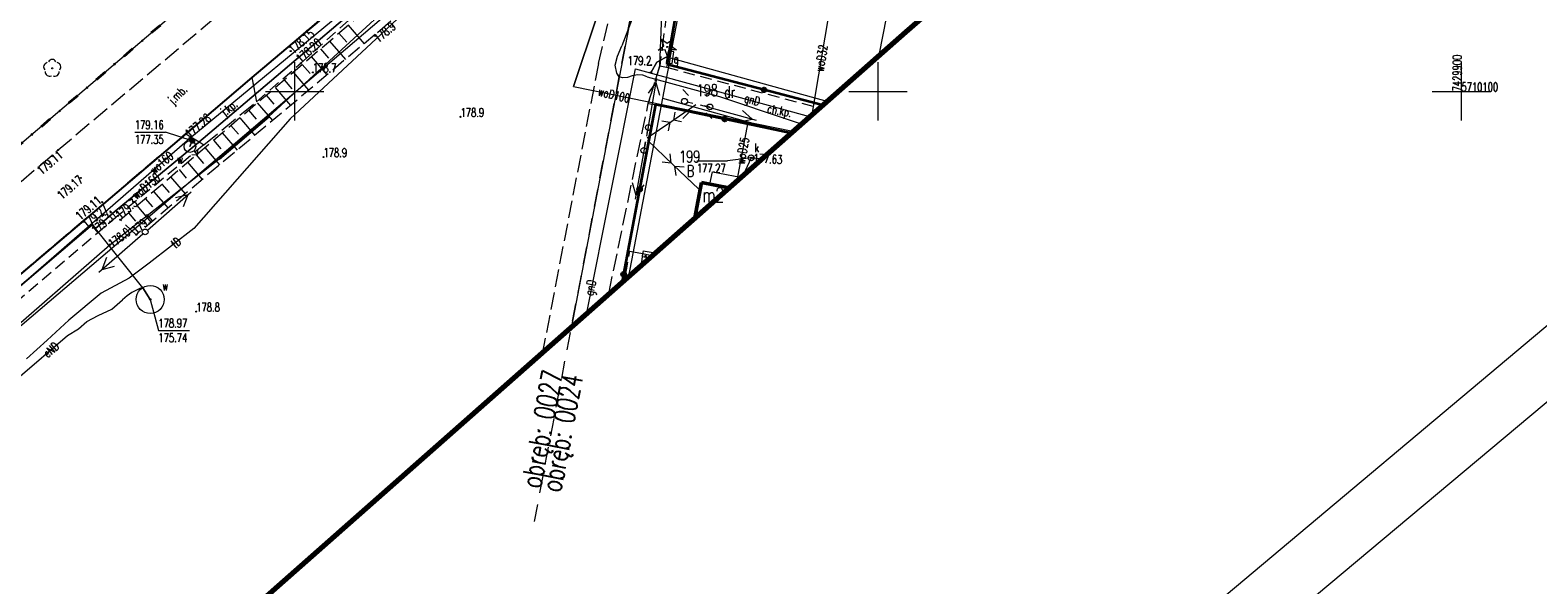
# Model space of a CAD drawing. Header units: metres. Extents: x 7429064 to 7429988, y 5709479 to 5710302.
# Tile 28 of 38: x 7429777 to 7429907, y 5710058 to 5710105. Entities that reach past the tile are written whole.
import ezdxf
from ezdxf.enums import TextEntityAlignment as Align

# ---------------------------------------------------------------- set-up
doc = ezdxf.new("R2010")
doc.units = ezdxf.units.M
doc.header["$MEASUREMENT"] = 0
for name, pattern in [('1', [0]), ('12', [3, 1, -1, 0, -1]), ('3_1', [0]), ('3_14', [1, -1]), ('3_BUBZ02', [1.75, 1.25, -0.5]), ('3_BUBZ02G', [1.75, 1.25, -0.5]), ('3_KTCR02', [1.5, 1, -0.5]), ('3_KTJZ01', [2, 1.5, -0.5]), ('3_KTKR01', [0]), ('3_PTTU', [1.5, 1, -0.5]), ('4', [2.5, 1.5, -1]), ('5_EGBB01', [0]), ('5_EGBS10', [0]), ('5_EGBS10G', [0]), ('5_EGBW14', [0]), ('7_1', [0]), ('7_14', [1, -1]), ('7_SUOP03_07', [0]), ('7_SUOP03_17', [0]), ('7_SUPE_01', [0]), ('7_SUPG_01', [0]), ('7_SUPK_01', [0]), ('7_SUPT_01', [0]), ('7_SUPW_01', [0]), ('7_SUSM03_02', [0]), ('7_SUUS15_18', [0])]:
    doc.linetypes.add(name, pattern=pattern)
doc.layers.get('0').update_dxf_attribs({"color": 250, "linetype": 'CONTINUOUS', "lineweight": 100})
for name, color, linetype, lineweight in [('arkusz', 250, 'CONTINUOUS', 18), ('BUBZ_L_1', 7, '3_BUBZ02', 18), ('BUIB_L_1', 7, 'CONTINUOUS', 18), ('DZIALKA_L_0', 96, '1', 18), ('DZIALKA_T_0', 96, 'CONTINUOUS', 18), ('EGBB_E_T_0', 7, 'CONTINUOUS', 25), ('EGBB_L_1', 7, '5_EGBB01', 50), ('EGBE_L_3', 7, '5_EGBS10', 18), ('EGBE_L_6', 7, '5_EGBW14', 18), ('GMINA_L_0', 7, '12', 35), ('KRZYZE_L_0', 7, '1', 18), ('KRZYZE_T_0', 7, 'CONTINUOUS', 18), ('KTCR_E_T_1', 7, 'CONTINUOUS', 15), ('KTCR_L_1', 7, '3_KTCR02', 18), ('KTJZ_E_T_0', 7, 'CONTINUOUS', 15), ('KTJZ_L_0', 7, '3_KTJZ01', 18), ('KTKR_L_0', 7, '3_KTKR01', 25), ('KTOK_L_4', 7, 'CONTINUOUS', 35), ('OBOP_T_0', 96, 'CONTINUOUS', 18), ('OBOP_T_1_a', 96, 'CONTINUOUS', 18), ('OBREB_L_0', 7, '4', 18), ('OBREB_T_0', 7, 'CONTINUOUS', 18), ('PTTU_L_2', 7, '3_PTTU', 18), ('RTPW_T_0', 7, 'CONTINUOUS', 15), ('RTPW_T_1', 7, 'CONTINUOUS', 15), ('SUOT_L_1', 30, '7_SUOP03_17', 35), ('SUPE_E_T_3', 1, 'CONTINUOUS', 15), ('SUPE_L_2', 1, '7_SUPE_01', 18), ('SUPE_L_3', 1, '7_SUPE_01', 18), ('SUPG_E_T_3', 7, 'CONTINUOUS', 15), ('SUPG_L_3', 52, '7_SUPG_01', 18), ('SUPK_L_4', 34, '7_SUPK_01', 18), ('SUPT_E_T_0', 30, 'CONTINUOUS', 15), ('SUPT_L_0', 30, '7_SUPT_01', 18), ('SUPW_E_T_0', 5, 'CONTINUOUS', 15), ('SUPW_L_0', 5, '7_SUPW_01', 18), ('SUSM_L_4', 7, 'CONTINUOUS', 18), ('SUSM_T_0', 7, 'CONTINUOUS', 18), ('SUSM_T_3', 7, 'CONTINUOUS', 18), ('SUTG_T_0', 52, 'CONTINUOUS', 18), ('SUTK_T_0', 7, 'CONTINUOUS', 18), ('SUTT_T_0', 30, 'CONTINUOUS', 18), ('SUTW_T_0', 5, 'CONTINUOUS', 18), ('SUUG_E_T_1', 7, 'CONTINUOUS', 15), ('SUUG_T_1', 7, 'CONTINUOUS', 18), ('SUUK_E_T_9', 34, 'CONTINUOUS', 15), ('SUUK_T_2', 34, 'CONTINUOUS', 18), ('SUUW_E_T_10', 5, 'CONTINUOUS', 15), ('SUUW_E_T_5', 7, 'CONTINUOUS', 15), ('SUUW_L_3', 5, '7_1', 18), ('SUUW_T_0', 7, 'CONTINUOUS', 18), ('SUUW_T_7', 7, 'CONTINUOUS', 18), ('UZYTKI_T_0', 96, 'CONTINUOUS', 18), ('zakres', 2, 'CONTINUOUS', 70)]:
    doc.layers.add(name, color=color, linetype=linetype, lineweight=lineweight)
doc.styles.get("Standard").update_dxf_attribs({"font": 'Simplex.SHX', "width": 0.75})

# ---------------------------------------------------------------- blocks, each defined once
blk = doc.blocks.new('3_OBOP01_01')
at = {"linetype": 'Continuous'}
for p, q in [((-0.78225, -0.26495), (-0.3012, 0.09375)), ((-0.3012, 0.09375), (-0.4937, 0.6621)), ((-0.4937, 0.6621), (-0.0039, 0.31545)), ((-0.0039, 0.31545), (0.4771, 0.67415)), ((0.4771, 0.67415), (0.2988, 0.1012)), ((0.2988, 0.1012), (0.7886, -0.24545)), ((-0.18225, -0.2575), (-0.78225, -0.26495)), ((0.01025, -0.82585), (-0.18225, -0.2575)), ((0.1886, -0.2529), (0.01025, -0.82585)), ((0.7886, -0.24545), (0.1886, -0.2529))]:
    blk.add_line(p, q, dxfattribs=at)
blk.add_circle((0, 0), 0.045, dxfattribs=at)
blk = doc.blocks.new('3_RTPW01')
at = {"linetype": 'Continuous'}
blk.add_circle((0, 0), 0.045, dxfattribs=at)
blk = doc.blocks.new('3_RTPW02')
at = {"linetype": 'Continuous'}
blk.add_circle((0, 0), 0.045, dxfattribs=at)
blk = doc.blocks.new('4_OBOP02_01')
at = {"linetype": 'Continuous'}
blk.add_circle((0, 0), 0.045, dxfattribs=at)
for centre, start, end in [((-0.36, 0.12), 102.1445, 221.86), ((0, 0.38), 30.1401, 149.8599), ((0.36, 0.12), 318.14, 77.8555), ((-0.22, -0.3), 174.1482, 293.8542), ((0.22, -0.3), 246.1458, 5.8518)]:
    blk.add_arc(centre, 0.375, start, end, dxfattribs=at)
blk = doc.blocks.new('5_EGBW14_W')
at = {"linetype": 'Continuous'}
for radius in [0.055, 0.06, 0.05, 0.035, 0.04, 0.045, 0.03, 0.025, 0.015, 0.02, 0.01, 0.005]:
    blk.add_circle((0, 0), radius, dxfattribs=at)
blk = doc.blocks.new('7_SUSM01_01')
at = {"linetype": 'Continuous'}
for p, q in [((-0.74, 0.74), (-1.24, 1.24)), ((0.74, 0.74), (1.24, 1.24)), ((-0.74, -0.74), (-1.24, -1.24)), ((0.74, -0.74), (1.24, -1.24))]:
    blk.add_line(p, q, dxfattribs=at)
blk = doc.blocks.new('7_SUSM04_01')
at = {"linetype": 'Continuous'}
blk.add_circle((0, 0), 0.25, dxfattribs=at)
blk = doc.blocks.new('7_SUPS01_04')
at = {"linetype": 'Continuous'}
blk.add_circle((0, 0), 0.0625, dxfattribs=at)
blk = doc.blocks.new('7_SUPS01_05')
at = {"linetype": 'Continuous'}
blk.add_circle((0, 0), 0.0625, dxfattribs=at)
blk = doc.blocks.new('7_SUPS01_07')
at = {"linetype": 'Continuous'}
blk.add_circle((0, 0), 0.0625, dxfattribs=at)
blk = doc.blocks.new('7_SUPS01_08')
at = {"linetype": 'Continuous'}
blk.add_circle((0, 0), 0.0625, dxfattribs=at)
blk = doc.blocks.new('7_SUUS20_01')
at = {"linetype": 'Continuous'}
for p, q in [((0.5, 0.25), (-0.5, 0.25)), ((-0.5, 0.25), (-0.5, -0.25)), ((0.5, -0.25), (0.5, 0.25)), ((-0.5, -0.25), (0.5, -0.25))]:
    blk.add_line(p, q, dxfattribs=at)
blk = doc.blocks.new('7_SUUS15_05')
at = {"linetype": 'Continuous'}
blk.add_circle((0, 0), 0.25, dxfattribs=at)
blk = doc.blocks.new('7_SUUS02')
at = {"linetype": 'Continuous'}
for p, q in [((0, 1), (-0.35355, 0.64645)), ((0, 1), (0.35355, 0.64645)), ((0, 0.5), (0, 1))]:
    blk.add_line(p, q, dxfattribs=at)
blk.add_circle((0, 0), 0.5, dxfattribs=at)
blk = doc.blocks.new('7_SUUS25')
at = {"linetype": 'Continuous'}
for radius in [0.2, 0.175, 0.15, 0.125, 0.1, 0.075, 0.05, 0.025, 0.00715]:
    blk.add_circle((0, 0), radius, dxfattribs=at)

msp = doc.modelspace()

# ---------------------------------------------------------------- linework, layer by layer
at = {"layer": 'arkusz', "linetype": 'Continuous'}
for p, q in [((7429988.34, 5710141.34), (7429199.32, 5709479.27)), ((7429981.3, 5710141.96), (7429199.93, 5709486.32))]:
    msp.add_line(p, q, dxfattribs=at)
at = {"layer": 'BUBZ_L_1', "linetype": '3_BUBZ02G'}
msp.add_line((7429785.04, 5710088.99), (7429807.25, 5710107.96), dxfattribs=at)
at = {"layer": 'BUBZ_L_1', "linetype": '3_BUBZ02'}
for p, q in [((7429808.24, 5710106.01), (7429786.42, 5710087.71)), ((7429786.42, 5710087.71), (7429785.04, 5710088.99))]:
    msp.add_line(p, q, dxfattribs=at)
at = {"layer": 'BUBZ_L_1', "linetype": '3_1'}
for p, q in [((7429803.78, 5710105), (7429804.46, 5710104.21)), ((7429804.58, 5710105.68), (7429805.94, 5710104.08)), ((7429802.21, 5710103.65), (7429802.88, 5710102.86)), ((7429802.99, 5710104.32), (7429804.34, 5710102.74)), ((7429800.64, 5710102.32), (7429801.31, 5710101.54)), ((7429801.42, 5710102.98), (7429802.76, 5710101.42)), ((7429799.09, 5710100.99), (7429799.75, 5710100.22)), ((7429799.87, 5710101.65), (7429801.19, 5710100.1)), ((7429798.32, 5710100.33), (7429799.64, 5710098.8)), ((7429796.79, 5710099.03), (7429798.1, 5710097.5)), ((7429797.56, 5710099.68), (7429798.21, 5710098.91)), ((7429795.28, 5710097.73), (7429796.57, 5710096.22)), ((7429796.03, 5710098.38), (7429796.68, 5710097.62)), ((7429793.78, 5710096.45), (7429795.06, 5710094.95)), ((7429794.52, 5710097.09), (7429795.17, 5710096.34)), ((7429791.55, 5710094.55), (7429792.18, 5710093.81)), ((7429792.29, 5710095.18), (7429793.56, 5710093.69)), ((7429793.03, 5710095.81), (7429793.67, 5710095.07)), ((7429790.08, 5710093.29), (7429790.7, 5710092.56)), ((7429790.81, 5710093.92), (7429792.07, 5710092.45)), ((7429788.62, 5710092.05), (7429789.24, 5710091.32)), ((7429789.35, 5710092.67), (7429790.6, 5710091.21)), ((7429787.18, 5710090.82), (7429787.8, 5710090.1)), ((7429787.9, 5710091.43), (7429789.14, 5710089.99)), ((7429785.75, 5710089.6), (7429786.36, 5710088.88)), ((7429786.46, 5710090.21), (7429787.69, 5710088.77))]:
    msp.add_line(p, q, dxfattribs=at)
msp.add_point((7429785.04, 5710088.99), dxfattribs=at)
at = {"layer": 'BUIB_L_1', "linetype": '3_1'}
for p, q in [((7429829.87, 5710086.34), (7429829.77, 5710085.85)), ((7429829.77, 5710085.85), (7429830.4, 5710085.73)), ((7429829.87, 5710086.34), (7429830.88, 5710086.15))]:
    msp.add_line(p, q, dxfattribs=at)
at = {"layer": 'DZIALKA_L_0', "linetype": '1'}
for p, q in [((7429836.45, 5710146.5), (7429660.24, 5709996.55)), ((7429832.18, 5710102.87), (7429838.22, 5710134.56)), ((7429668.8, 5709988.15), (7429832.91, 5710127.96)), ((7429832.91, 5710127.96), (7429823.73, 5710079.84)), ((7429853.9, 5710122.86), (7429850.07, 5710103.1)), ((7429832.18, 5710102.87), (7429831.52, 5710099.43)), ((7429832.18, 5710102.87), (7429845.6, 5710099.15)), ((7429831.52, 5710099.43), (7429828.61, 5710084.15)), ((7429831.52, 5710099.43), (7429842.47, 5710096.39))]:
    msp.add_line(p, q, dxfattribs=at)
at = {"layer": 'EGBB_L_1'}
for p, q in [((7429834.3, 5710089.17), (7429834.87, 5710092.18)), ((7429834.87, 5710092.18), (7429837.21, 5710091.74))]:
    msp.add_line(p, q, dxfattribs=at)
at = {"layer": 'EGBE_L_3', "linetype": '5_EGBS10G'}
for p, q in [((7429835.58, 5710092.05), (7429835.81, 5710093.11)), ((7429837.21, 5710091.74), (7429835.58, 5710092.05)), ((7429835.81, 5710093.11), (7429838.22, 5710092.64))]:
    msp.add_line(p, q, dxfattribs=at)
at = {"layer": 'EGBE_L_6', "linetype": '5_EGBW14'}
for q in [(7429829.69, 5710085.1), (7429830.64, 5710085.94)]:
    msp.add_line((7429829.82, 5710086.1), q, dxfattribs=at)
at = {"layer": 'GMINA_L_0', "linetype": '12'}
msp.add_line((7429660.24, 5709996.55), (7429836.45, 5710146.5), dxfattribs=at)
at = {"layer": 'KRZYZE_L_0', "linetype": '1'}
for p, q in [((7429800, 5710097.5), (7429800, 5710102.5)), ((7429850, 5710097.5), (7429850, 5710102.5)), ((7429900, 5710097.5), (7429900, 5710102.5)), ((7429797.5, 5710100), (7429802.5, 5710100)), ((7429847.5, 5710100), (7429852.5, 5710100)), ((7429897.5, 5710100), (7429902.5, 5710100))]:
    msp.add_line(p, q, dxfattribs=at)
at = {"layer": 'KTCR_L_1', "linetype": '3_KTCR02'}
for p, q in [((7429806.63, 5710109.92), (7429799.23, 5710103.64)), ((7429800.52, 5710102.41), (7429807.64, 5710108.81)), ((7429799.23, 5710103.64), (7429796.33, 5710101.18)), ((7429796.72, 5710099.12), (7429800.52, 5710102.41)), ((7429796.33, 5710101.18), (7429796.72, 5710099.12)), ((7429831.28, 5710102.19), (7429830.3, 5710098.97)), ((7429831.28, 5710102.19), (7429831.86, 5710102.08)), ((7429831.86, 5710102.08), (7429844.95, 5710098.58)), ((7429830.3, 5710098.97), (7429830.93, 5710098.89)), ((7429830.93, 5710098.89), (7429842.51, 5710096.43)), ((7429790.65, 5710096.35), (7429792.21, 5710095.42)), ((7429792.21, 5710095.42), (7429784.83, 5710089.32)), ((7429784.83, 5710089.32), (7429761.9, 5710069.83))]:
    msp.add_line(p, q, dxfattribs=at)
at = {"layer": 'KTCR_L_1', "linetype": '3_14'}
for q in [(7429790.65, 5710096.35), (7429760.82, 5710071.04)]:
    msp.add_line((7429783.6, 5710090.37), q, dxfattribs=at)
at = {"layer": 'KTJZ_L_0', "linetype": '3_KTJZ01'}
for p, q in [((7429835.03, 5710130.75), (7429831.28, 5710102.19)), ((7429826.03, 5710102.4), (7429832.3, 5710128.88)), ((7429779.71, 5710094.98), (7429802.62, 5710114.32)), ((7429806.63, 5710109.92), (7429783.6, 5710090.37)), ((7429826.03, 5710102.4), (7429821.24, 5710077.64)), ((7429796.33, 5710101.18), (7429796.72, 5710099.12)), ((7429830.3, 5710098.97), (7429831.28, 5710102.19)), ((7429792.21, 5710095.42), (7429796.72, 5710099.12)), ((7429826.91, 5710082.65), (7429830.3, 5710098.97)), ((7429790.65, 5710096.35), (7429792.21, 5710095.42)), ((7429756.74, 5710075.42), (7429779.71, 5710094.98)), ((7429783.6, 5710090.37), (7429760.82, 5710071.04)), ((7429828.3, 5710083.87), (7429828.71, 5710086.3)), ((7429828.71, 5710086.3), (7429829.82, 5710086.1)), ((7429829.82, 5710086.1), (7429829.69, 5710085.1))]:
    msp.add_line(p, q, dxfattribs=at)
at = {"layer": 'KTJZ_L_0', "linetype": '3_14'}
for p, q in [((7429831.28, 5710102.19), (7429832.24, 5710124.44)), ((7429790.65, 5710096.35), (7429796.33, 5710101.18))]:
    msp.add_line(p, q, dxfattribs=at)
at = {"layer": 'KTKR_L_0', "linetype": '3_KTKR01'}
for p, q in [((7429806.63, 5710109.92), (7429799.23, 5710103.64)), ((7429799.23, 5710103.64), (7429796.33, 5710101.18)), ((7429796.33, 5710101.18), (7429790.65, 5710096.35)), ((7429790.65, 5710096.35), (7429783.6, 5710090.37)), ((7429783.6, 5710090.37), (7429760.82, 5710071.04))]:
    msp.add_line(p, q, dxfattribs=at)
at = {"layer": 'KTOK_L_4'}
for p, q in [((7429831.92, 5710102.32), (7429833.26, 5710109.96)), ((7429840.23, 5710100.13), (7429831.92, 5710102.32)), ((7429845.23, 5710098.82), (7429840.23, 5710100.13)), ((7429830.93, 5710098.89), (7429829.56, 5710091.6)), ((7429836.86, 5710097.63), (7429830.93, 5710098.89)), ((7429842.51, 5710096.43), (7429836.86, 5710097.63)), ((7429829.56, 5710091.6), (7429828.19, 5710084.32)), ((7429828.19, 5710084.32), (7429828.07, 5710083.67))]:
    msp.add_line(p, q, dxfattribs=at)
for centre in [(7429840.23, 5710100.13), (7429836.86, 5710097.63), (7429829.56, 5710091.6), (7429828.19, 5710084.32)]:
    msp.add_circle(centre, 0.17, dxfattribs=at)
at = {"layer": 'OBREB_L_0', "linetype": '4'}
msp.add_line((7429820.54, 5710063.11), (7429832.91, 5710127.96), dxfattribs=at)
at = {"layer": 'PTTU_L_2', "linetype": '3_PTTU'}
for p, q in [((7429831.92, 5710102.32), (7429831.86, 5710102.08)), ((7429845.23, 5710098.82), (7429831.92, 5710102.32)), ((7429831.86, 5710102.08), (7429844.95, 5710098.58))]:
    msp.add_line(p, q, dxfattribs=at)
at = {"layer": 'SUOT_L_1', "linetype": '7_SUOP03_07'}
msp.add_line((7429793.53, 5710094.22), (7429797.77, 5710097.85), dxfattribs=at)
at = {"layer": 'SUOT_L_1', "linetype": '7_1'}
msp.add_line((7429793.53, 5710094.22), (7429797.77, 5710097.85), dxfattribs=at)
at = {"layer": 'SUPE_L_2', "linetype": '7_SUPE_01'}
for p, q in [((7429828.91, 5710106.23), (7429828.03, 5710103.92)), ((7429827.65, 5710103.03), (7429828.03, 5710103.92)), ((7429827.46, 5710102.25), (7429827.65, 5710103.03)), ((7429827.6, 5710101.55), (7429827.46, 5710102.25)), ((7429827.8, 5710101.25), (7429827.6, 5710101.55)), ((7429828.1, 5710101.16), (7429827.8, 5710101.25)), ((7429828.51, 5710101.18), (7429828.1, 5710101.16)), ((7429828.92, 5710101.34), (7429828.51, 5710101.18)), ((7429829.37, 5710101.43), (7429828.92, 5710101.34)), ((7429829.83, 5710101.39), (7429829.37, 5710101.43)), ((7429830.21, 5710101.26), (7429829.83, 5710101.39)), ((7429830.21, 5710101.26), (7429833.15, 5710100.45)), ((7429833.15, 5710100.45), (7429836.42, 5710099.56)), ((7429836.42, 5710099.56), (7429842.45, 5710097.52)), ((7429842.45, 5710097.52), (7429843.4, 5710097.21))]:
    msp.add_line(p, q, dxfattribs=at)
at = {"layer": 'SUPE_L_3', "linetype": '7_SUPE_01'}
for p, q in [((7429831.01, 5710101.1), (7429830.16, 5710096.17)), ((7429830.95, 5710100.75), (7429830.29, 5710099.85)), ((7429830.95, 5710100.75), (7429831.27, 5710099.68)), ((7429834.39, 5710098.84), (7429832.31, 5710097.42)), ((7429834.74, 5710098.84), (7429839.56, 5710097.53)), ((7429832.31, 5710097.42), (7429830.22, 5710096)), ((7429832.16, 5710097.32), (7429831.46, 5710097.45)), ((7429832.16, 5710097.32), (7429832.02, 5710096.62)), ((7429832.59, 5710098.21), (7429832.45, 5710097.52)), ((7429833.15, 5710097.39), (7429832.45, 5710097.52)), ((7429838.13, 5710097.4), (7429839.22, 5710097.62)), ((7429838.39, 5710098.37), (7429839.22, 5710097.62)), ((7429830.07, 5710095.68), (7429829.17, 5710090.76)), ((7429832.43, 5710093.71), (7429830.23, 5710095.82)), ((7429832.27, 5710093.86), (7429832.18, 5710094.64)), ((7429832.27, 5710093.86), (7429831.49, 5710093.92)), ((7429834.63, 5710091.61), (7429832.43, 5710093.71)), ((7429832.68, 5710092.78), (7429832.58, 5710093.57)), ((7429833.37, 5710093.51), (7429832.58, 5710093.57)), ((7429828.92, 5710092.18), (7429829.24, 5710091.1)), ((7429829.91, 5710092), (7429829.24, 5710091.1)), ((7429787.37, 5710088.11), (7429791.13, 5710091.4)), ((7429789.79, 5710090.89), (7429790.87, 5710091.17)), ((7429790.45, 5710090.14), (7429790.87, 5710091.17)), ((7429783.21, 5710084.51), (7429786.99, 5710087.79)), ((7429783.48, 5710084.74), (7429783.9, 5710085.78)), ((7429783.48, 5710084.74), (7429784.56, 5710085.02)), ((7429784.32, 5710081.33), (7429785.24, 5710082.12)), ((7429782.17, 5710080.27), (7429783.16, 5710080.79)), ((7429783.16, 5710080.79), (7429784.32, 5710081.33)), ((7429776.25, 5710075.4), (7429780.51, 5710079.07)), ((7429780.51, 5710079.07), (7429781.45, 5710079.64)), ((7429781.45, 5710079.64), (7429782.17, 5710080.27))]:
    msp.add_line(p, q, dxfattribs=at)
at = {"layer": 'SUPE_L_3', "linetype": '7_14'}
msp.add_line((7429786.97, 5710083.17), (7429787.61, 5710082.16), dxfattribs=at)
at = {"layer": 'SUPE_L_3', "linetype": '7_SUPE_01'}
msp.add_arc((7429788.27, 5710079.09), 4.29, 107.6995, 134.954, dxfattribs=at)
at = {"layer": 'SUPG_L_3', "linetype": '7_SUPG_01'}
for p, q in [((7429831.03, 5710102.52), (7429830.54, 5710101.66)), ((7429832.08, 5710103.07), (7429831.03, 5710102.52)), ((7429832.08, 5710103.07), (7429832.17, 5710102.93)), ((7429825.04, 5710081), (7429829.21, 5710101.93)), ((7429829.21, 5710101.93), (7429844.12, 5710097.84))]:
    msp.add_line(p, q, dxfattribs=at)
at = {"layer": 'SUPG_L_3', "linetype": '7_1'}
for p, q in [((7429830.54, 5710101.66), (7429831.03, 5710102.52)), ((7429831.03, 5710102.52), (7429832.08, 5710103.07)), ((7429832.08, 5710103.07), (7429832.17, 5710102.93)), ((7429825.04, 5710081), (7429829.21, 5710101.93)), ((7429829.21, 5710101.93), (7429844.12, 5710097.84))]:
    msp.add_line(p, q, dxfattribs=at)
at = {"layer": 'SUPK_L_4', "linetype": '7_SUPK_01'}
for q in [(7429838.44, 5710092.83), (7429840.04, 5710094.25)]:
    msp.add_line((7429839.11, 5710094.3), q, dxfattribs=at)
at = {"layer": 'SUPK_L_4', "linetype": '7_1'}
for q in [(7429838.44, 5710092.83), (7429840.04, 5710094.25)]:
    msp.add_line((7429839.11, 5710094.3), q, dxfattribs=at)
at = {"layer": 'SUPT_L_0', "linetype": '7_SUPT_01'}
for p, q in [((7429797.77, 5710097.85), (7429821.12, 5710119.32)), ((7429811.3, 5710108.58), (7429807.38, 5710104.87)), ((7429807.38, 5710104.87), (7429799.6, 5710097.66)), ((7429799.6, 5710097.66), (7429791.35, 5710088.25)), ((7429793.53, 5710094.22), (7429797.77, 5710097.85)), ((7429784.14, 5710086.85), (7429793.53, 5710094.22)), ((7429791.35, 5710088.25), (7429787.53, 5710085.26)), ((7429762.01, 5710067.55), (7429784.14, 5710086.85)), ((7429787.53, 5710085.26), (7429785.81, 5710083.99)), ((7429785.81, 5710083.99), (7429783.42, 5710082.7)), ((7429783.42, 5710082.7), (7429780.64, 5710080.38)), ((7429780.64, 5710080.38), (7429778.77, 5710078.68)), ((7429778.77, 5710078.68), (7429777.01, 5710077.06))]:
    msp.add_line(p, q, dxfattribs=at)
at = {"layer": 'SUPW_L_0', "linetype": '7_SUPW_01'}
for p, q in [((7429791, 5710095.98), (7429824.15, 5710123.41)), ((7429791.58, 5710095.48), (7429809.92, 5710111.07)), ((7429846.26, 5710109.67), (7429844.32, 5710098.02)), ((7429823.9, 5710100.41), (7429825.9, 5710106.39)), ((7429823.9, 5710100.41), (7429842.68, 5710096.58)), ((7429838.83, 5710097.36), (7429837.9, 5710092.35)), ((7429732.87, 5710045.46), (7429791, 5710095.98)), ((7429791, 5710095.98), (7429791.22, 5710095.76)), ((7429784.62, 5710089.72), (7429791.58, 5710095.48)), ((7429791.22, 5710095.76), (7429791.01, 5710095.27)), ((7429782.93, 5710088.24), (7429784.62, 5710089.72)), ((7429782.65, 5710088.59), (7429746.52, 5710057.84)), ((7429782.93, 5710088.24), (7429782.65, 5710088.59)), ((7429786.97, 5710083.17), (7429782.93, 5710088.24))]:
    msp.add_line(p, q, dxfattribs=at)
at = {"layer": 'SUPW_L_0', "linetype": '7_1'}
for p, q in [((7429791, 5710095.98), (7429824.15, 5710123.41)), ((7429809.92, 5710111.07), (7429791.58, 5710095.48)), ((7429846.26, 5710109.67), (7429844.32, 5710098.02)), ((7429825.9, 5710106.39), (7429823.9, 5710100.41)), ((7429823.9, 5710100.41), (7429842.68, 5710096.58)), ((7429838.83, 5710097.36), (7429837.9, 5710092.35)), ((7429732.87, 5710045.46), (7429791, 5710095.98)), ((7429791.22, 5710095.76), (7429791, 5710095.98)), ((7429791.58, 5710095.48), (7429784.62, 5710089.72)), ((7429791.01, 5710095.27), (7429791.22, 5710095.76)), ((7429784.62, 5710089.72), (7429782.93, 5710088.24)), ((7429746.52, 5710057.84), (7429782.65, 5710088.59)), ((7429782.65, 5710088.59), (7429782.93, 5710088.24)), ((7429786.97, 5710083.17), (7429782.93, 5710088.24)), ((7429787.61, 5710082.16), (7429786.97, 5710083.17))]:
    msp.add_line(p, q, dxfattribs=at)
at = {"layer": 'SUPW_L_0', "linetype": '7_14'}
msp.add_line((7429787.61, 5710082.16), (7429786.97, 5710083.17), dxfattribs=at)
at = {"layer": 'SUSM_L_4', "linetype": '7_SUSM03_02'}
for p, q in [((7429833.64, 5710099.1), (7429834.13, 5710098.99)), ((7429835.1, 5710098.78), (7429835.59, 5710098.67)), ((7429830.21, 5710096.42), (7429830.31, 5710096.91)), ((7429829.97, 5710095.18), (7429830.07, 5710095.68))]:
    msp.add_line(p, q, dxfattribs=at)
for centre in [(7429833.4, 5710099.15), (7429835.59, 5710098.67), (7429830.31, 5710096.91), (7429829.92, 5710094.94)]:
    msp.add_circle(centre, 0.25, dxfattribs=at)
at = {"layer": 'SUTK_T_0', "linetype": 'Continuous'}
for p in [(7429834.47, 5710094.05), (7429839.11, 5710094.3)]:
    msp.add_line(p, (7429837.1, 5710094.05), dxfattribs=at)
at = {"layer": 'SUTW_T_0', "linetype": 'Continuous'}
for p, q in [((7429786.29, 5710096.51), (7429788.93, 5710096.51)), ((7429791.22, 5710095.76), (7429788.93, 5710096.51)), ((7429787.61, 5710082.16), (7429788.31, 5710079.5)), ((7429788.31, 5710079.5), (7429790.97, 5710079.5))]:
    msp.add_line(p, q, dxfattribs=at)
at = {"layer": 'SUUW_L_3', "linetype": '7_SUUS15_18'}
msp.add_circle((7429787.61, 5710082.16), 1.2, dxfattribs=at)
at = {"layer": 'zakres', "linetype": 'Continuous', "lineweight": 70, "flags": 128}
msp.add_lwpolyline([(7429664.15, 5709938.94), (7429852.37, 5710105.12), (7429894.81, 5710142.05)], dxfattribs=at)

# ---------------------------------------------------------------- block references
at = {"layer": 'EGBE_L_6'}
msp.add_blockref('5_EGBW14_W', (7429830.07, 5710085.88), dxfattribs=at)
at = {"layer": 'OBOP_T_0'}
msp.add_blockref('3_OBOP01_01', (7429831.93, 5710103.81), dxfattribs=at)
at = {"layer": 'OBOP_T_1_a'}
msp.add_blockref('4_OBOP02_01', (7429779.21, 5710101.98), dxfattribs=at)
at = {"layer": 'RTPW_T_0'}
for p in [(7429830.56, 5710102.26), (7429801.56, 5710101.63), (7429814.21, 5710097.82), (7429802.46, 5710094.37), (7429785.04, 5710088.99), (7429786.42, 5710087.71), (7429791.56, 5710081.12)]:
    msp.add_blockref('3_RTPW01', p, dxfattribs=at)
at = {"layer": 'RTPW_T_1'}
for p in [(7429799.65, 5710103.46), (7429800.52, 5710102.41), (7429779.71, 5710094.98), (7429781.67, 5710092.58), (7429783.49, 5710090.51), (7429783.6, 5710090.37), (7429784.83, 5710089.32)]:
    msp.add_blockref('3_RTPW02', p, dxfattribs=at)
at = {"layer": 'SUSM_T_0'}
msp.add_blockref('7_SUSM01_01', (7429834.5, 5710098.91), dxfattribs=at)
at = {"layer": 'SUSM_T_3', "rotation": 138.6500024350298}
msp.add_blockref('7_SUSM04_01', (7429787.18, 5710087.95), dxfattribs=at)
at = {"layer": 'SUTG_T_0'}
msp.add_blockref('7_SUPS01_04', (7429830.52, 5710101.62), dxfattribs=at)
at = {"layer": 'SUTK_T_0'}
for p in [(7429839.11, 5710094.3), (7429839.32, 5710094.29)]:
    msp.add_blockref('7_SUPS01_05', p, dxfattribs=at)
at = {"layer": 'SUTT_T_0'}
msp.add_blockref('7_SUPS01_07', (7429784.14, 5710086.85), dxfattribs=at)
at = {"layer": 'SUTW_T_0'}
for p in [(7429791, 5710095.98), (7429791.22, 5710095.76), (7429787.61, 5710082.16)]:
    msp.add_blockref('7_SUPS01_08', p, dxfattribs=at)
at = {"layer": 'SUUG_T_1', "rotation": 261.0273760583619}
msp.add_blockref('7_SUUS20_01', (7429832.17, 5710102.93), dxfattribs=at)
at = {"layer": 'SUUK_T_2'}
msp.add_blockref('7_SUUS15_05', (7429839.11, 5710094.3), dxfattribs=at)
at = {"layer": 'SUUW_T_0', "rotation": 221.5944809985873}
msp.add_blockref('7_SUUS02', (7429791.01, 5710095.27), dxfattribs=at)
at = {"layer": 'SUUW_T_7', "rotation": 37.51748143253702}
msp.add_blockref('7_SUUS25', (7429791.22, 5710095.76), dxfattribs=at)

# ---------------------------------------------------------------- texts
at = {"layer": 'DZIALKA_T_0', "width": 0.7}
for s, p in [('198', (7429834.46, 5710100.6)), ('199', (7429832.95, 5710094.91))]:
    msp.add_text(s, height=1, dxfattribs=at).set_placement(p, align=Align.TOP_LEFT)
at = {"layer": 'EGBB_E_T_0', "width": 0.7}
msp.add_text('m2', height=1.25, dxfattribs=at).set_placement((7429835.87, 5710091.13), align=Align.MIDDLE)
at = {"layer": 'KRZYZE_T_0', "width": 0.7}
msp.add_text('7429900', height=0.75, rotation=90, dxfattribs=at).set_placement((7429900, 5710100))
msp.add_text('5710100', height=0.75, dxfattribs=at).set_placement((7429900, 5710100))
at = {"layer": 'KTCR_E_T_1', "width": 0.7}
msp.add_text('ch.kp.', height=0.75, rotation=349.9025, dxfattribs=at).set_placement((7429841.53, 5710098.23), align=Align.MIDDLE)
at = {"layer": 'KTJZ_E_T_0', "width": 0.7}
for s, rotation, p in [('j.mb.', 44.3969, (7429790.03, 5710099.65)), ('j.kp.', 38.8114, (7429794.43, 5710098.51))]:
    msp.add_text(s, height=0.75, rotation=rotation, dxfattribs=at).set_placement(p, align=Align.MIDDLE)
at = {"layer": 'OBREB_T_0', "width": 0.7}
msp.add_text('obręb: 0027', height=1.75, rotation=79.1997, dxfattribs=at).set_placement((7429822.98, 5710075.9), align=Align.RIGHT)
msp.add_text('obręb: 0024', height=1.75, rotation=79.1997, dxfattribs=at).set_placement((7429822.98, 5710075.9), align=Align.TOP_RIGHT)
at = {"layer": 'RTPW_T_0', "width": 0.7}
msp.add_text('178.9', height=0.75, rotation=39.9859, dxfattribs=at).set_placement((7429808.24, 5710106.01), align=Align.TOP_RIGHT)
msp.add_text('178.7', height=0.75, dxfattribs=at).set_placement((7429802.56, 5710101.63), align=Align.CENTER)
msp.add_text('179.2', height=0.75, dxfattribs=at).set_placement((7429830.56, 5710102.26), align=Align.RIGHT)
for s, rotation, p in [('178.9', 359.7831, (7429814.21, 5710097.82)), ('179.3', 40.5013, (7429785.04, 5710088.99)), ('179.1', 39.9859, (7429786.42, 5710087.71)), ('178.8', 0.1131, (7429791.56, 5710081.12))]:
    msp.add_text(s, height=0.75, rotation=rotation, dxfattribs=at).set_placement(p)
msp.add_text('178.9', height=0.75, dxfattribs=at).set_placement((7429802.46, 5710094.37))
at = {"layer": 'RTPW_T_1', "width": 0.7}
msp.add_text('178.15', height=0.75, rotation=41.4604, dxfattribs=at).set_placement((7429799.65, 5710103.46), align=Align.MIDDLE_LEFT)
msp.add_text('178.20', height=0.75, rotation=41.778, dxfattribs=at).set_placement((7429800.52, 5710102.41))
for s, rotation, p in [('179.11', 40.1701, (7429779.71, 5710094.98)), ('179.27', 40.3277, (7429783.6, 5710090.37))]:
    msp.add_text(s, height=0.75, rotation=rotation, dxfattribs=at).set_placement(p, align=Align.TOP_RIGHT)
msp.add_text('179.17', height=0.75, rotation=40.8095, dxfattribs=at).set_placement((7429781.67, 5710092.58), align=Align.MIDDLE_RIGHT)
for s, rotation, p in [('179.11', 40.3457, (7429783.49, 5710090.51)), ('179.31', 41.2386, (7429784.83, 5710089.32))]:
    msp.add_text(s, height=0.75, rotation=rotation, dxfattribs=at).set_placement(p, align=Align.RIGHT)
at = {"layer": 'SUPE_E_T_3', "width": 0.7}
msp.add_text('eND', height=0.75, rotation=40.745, dxfattribs=at).set_placement((7429779.1, 5710077.85), align=Align.MIDDLE)
at = {"layer": 'SUPG_E_T_3', "width": 0.7}
for rotation, p in [(344.6622, (7429839.18, 5710099.16)), (78.7375, (7429825.46, 5710083.16))]:
    msp.add_text('gnD', height=0.75, rotation=rotation, dxfattribs=at).set_placement(p, align=Align.MIDDLE)
at = {"layer": 'SUPT_E_T_0', "width": 0.7}
msp.add_text('tD', height=0.75, rotation=38.0511, dxfattribs=at).set_placement((7429789.81, 5710087.04), align=Align.MIDDLE)
at = {"layer": 'SUPW_E_T_0', "width": 0.7}
for s, rotation, p in [('woD32', 80.5529, (7429845.13, 5710102.86)), ('woD100', 346.5122, (7429827.36, 5710099.7)), ('woD25', 79.4857, (7429838.38, 5710094.92)), ('wo160', 40.9935, (7429788.57, 5710093.87)), ('woD150', 39.5858, (7429787.24, 5710091.89))]:
    msp.add_text(s, height=0.75, rotation=rotation, dxfattribs=at).set_placement(p, align=Align.MIDDLE)
at = {"layer": 'SUTK_T_0', "width": 0.7}
msp.add_text('177.63', height=0.75, rotation=356.696, dxfattribs=at).set_placement((7429839.32, 5710094.29), align=Align.MIDDLE_LEFT)
msp.add_text('177.27', height=0.75, dxfattribs=at).set_placement((7429834.47, 5710093.8), align=Align.TOP_LEFT)
at = {"layer": 'SUTT_T_0', "width": 0.7}
msp.add_text('178.0', height=0.75, rotation=36.8751, dxfattribs=at).set_placement((7429784.14, 5710086.85), align=Align.MIDDLE_LEFT)
at = {"layer": 'SUTW_T_0', "width": 0.7}
for s, p in [('179.16', (7429786.29, 5710097.51)), ('177.35', (7429786.29, 5710096.26)), ('178.97', (7429788.31, 5710080.5)), ('175.74', (7429788.31, 5710079.25))]:
    msp.add_text(s, height=0.75, dxfattribs=at).set_placement(p, align=Align.TOP_LEFT)
msp.add_text('177.28', height=0.75, rotation=40.26, dxfattribs=at).set_placement((7429791, 5710095.98))
at = {"layer": 'SUUG_E_T_1', "width": 0.7}
msp.add_text('g', height=0.75, dxfattribs=at).set_placement((7429832.47, 5710102.41))
at = {"layer": 'SUUK_E_T_9', "width": 0.7}
msp.add_text('k', height=0.75, dxfattribs=at).set_placement((7429839.41, 5710094.78))
at = {"layer": 'SUUW_E_T_10', "width": 0.7}
msp.add_text('w', height=0.75, dxfattribs=at).set_placement((7429788.65, 5710082.94))
at = {"layer": 'SUUW_E_T_5', "width": 0.7}
msp.add_text('w', height=0.75, dxfattribs=at).set_placement((7429789.91, 5710094.54), align=Align.TOP_LEFT)
at = {"layer": 'UZYTKI_T_0', "width": 0.7}
for s, p in [('dr', (7429836.79, 5710100.44)), ('B', (7429833.6, 5710093.68))]:
    msp.add_text(s, height=1, dxfattribs=at).set_placement(p, align=Align.TOP_LEFT)

doc.saveas('drawing.dxf')
